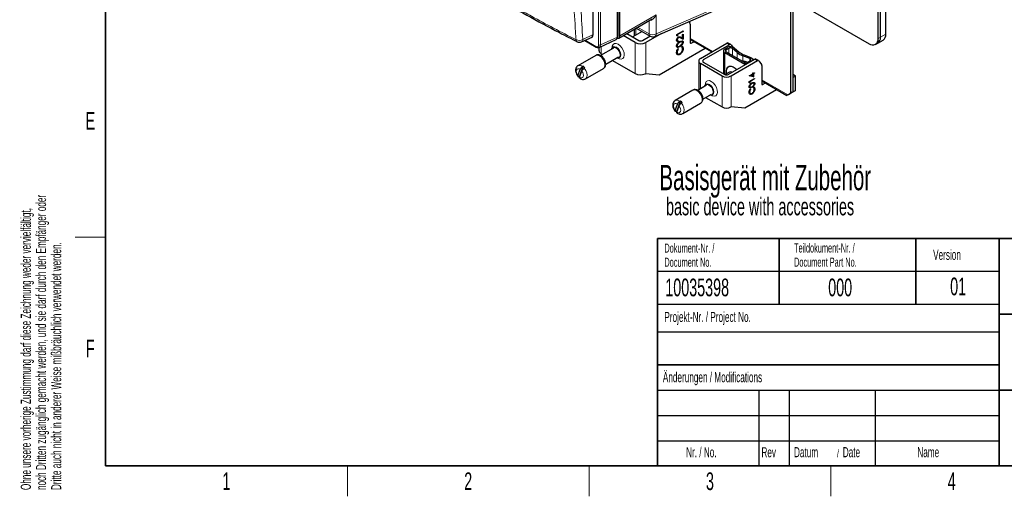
# Paper-space layout 'Blatt4' of a CAD drawing. Header units: millimetres. Extents: x 5 to 418, y 2 to 292.
# Tile 1 of 51: x 9 to 203, y 6 to 100. Entities that reach past the tile are written whole.
import ezdxf

# ---------------------------------------------------------------- set-up
doc = ezdxf.new("R2010")
doc.units = ezdxf.units.MM
doc.layers.add('SLD-0', color=7, linetype='Continuous')
doc.styles.add('SLDTEXTSTYLE0', font='TXT', dxfattribs={"width": 0.605})

# ---------------------------------------------------------------- blocks, each defined once
blk = doc.blocks.new('SW_NOTE_0_54')
at = {"layer": 'SLD-0', "color": 0, "attachment_point": 1, "style": 'SLDTEXTSTYLE0'}
for s, insert, char_height in [('Basisgerät mit Zubehör', (0, 6.45), 5), ('basic device with accessories', (1.31, -0.02), 3.5)]:
    blk.add_mtext(s, dxfattribs=dict(at, insert=insert, char_height=char_height))
blk = doc.blocks.new('SW_NOTE_0_56')
at = {"layer": 'SLD-0', "color": 0, "char_height": 2, "attachment_point": 1, "rotation": 90, "style": 'SLDTEXTSTYLE0'}
for s, insert in [('noch Dritten zugänglich gemacht werden, und sie darf durch den Empfänger oder', (0.42, 0)), ('Ohne unsere vorherige Zustimmung darf diese Zeichnung weder vervielfältigt,', (-2.58, 0)), ('Dritte auch nicht in anderer Weise mißbräuchlich verwendet werden.', (3.42, 0))]:
    blk.add_mtext(s, dxfattribs=dict(at, insert=insert))
blk = doc.blocks.new('SW_NOTE_0_57')
at = {"layer": 'SLD-0', "color": 0, "attachment_point": 1, "style": 'SLDTEXTSTYLE0'}
for s, insert, char_height in [('Datum', (0, 2.58), 2), ('/', (8.48, 2.08), 1.5), ('Date', (9.64, 2.58), 2)]:
    blk.add_mtext(s, dxfattribs=dict(at, insert=insert, char_height=char_height))
blk = doc.blocks.new('SW_NOTE_0_59')
at = {"layer": 'SLD-0', "color": 0, "char_height": 1.8, "attachment_point": 1, "style": 'SLDTEXTSTYLE0'}
for s, insert in [('Teildokument-Nr. /', (0, 2.32)), ('Document Part No.', (0, -0.48))]:
    blk.add_mtext(s, dxfattribs=dict(at, insert=insert))
blk = doc.blocks.new('SW_NOTE_0_60')
at = {"layer": 'SLD-0', "color": 0, "char_height": 1.8, "attachment_point": 1, "style": 'SLDTEXTSTYLE0'}
for s, insert in [('Dokument-Nr. /', (0, 2.32)), ('Document No.', (0, -0.48))]:
    blk.add_mtext(s, dxfattribs=dict(at, insert=insert))

psp = doc.layouts.new('Blatt4')

# ---------------------------------------------------------------- linework, layer by layer
at = {"color": 7, "linetype": 'Continuous', "lineweight": 25}
for p, q in [((180.07, 97.37), (180.07, 223.94)), ((178.57, 96.5), (178.57, 223.07)), ((179.01, 96.76), (179.01, 223.32)), ((127.25, 97.01), (127.25, 185.24)), ((127.57, 97.07), (127.57, 184.85)), ((127.06, 96.8), (127.06, 184.57)), ((122.3, 97.29), (122.3, 152.67)), ((134.44, 96.94), (155.53, 106.14)), ((162.64, 103.66), (176.8, 95.48)), ((161.35, 85.75), (161.35, 102.11)), ((161.77, 85.99), (161.77, 102.35)), ((127.36, 96.61), (133.91, 100.39)), ((141.16, 99.87), (141.4, 99.54)), ((141.45, 99.36), (141.45, 95.69)), ((128.93, 97.52), (131.3, 96.16)), ((131.96, 97.9), (130.12, 96.84)), ((130.41, 98.37), (130.41, 97)), ((130.77, 98.58), (133.54, 96.99)), ((135.81, 97.53), (132.71, 95.75)), ((138.79, 97.35), (140.03, 98.06)), ((138.79, 97.08), (138.79, 97.35)), ((140.01, 97.94), (138.9, 97.3)), ((138.9, 97.3), (138.9, 97.08)), ((138.9, 97.3), (138.92, 97.29)), ((140.03, 97.93), (138.92, 97.29)), ((138.92, 97.29), (138.92, 97.07)), ((139.9, 97.29), (140.03, 97.36)), ((139.9, 96.63), (139.9, 97.29)), ((140.01, 98.05), (140.01, 97.94)), ((140.01, 97.94), (140.03, 97.93)), ((140.01, 97.35), (140.01, 96.4)), ((140.03, 98.06), (140.03, 97.93)), ((140.03, 97.36), (140.03, 96.39)), ((119.98, 95.86), (122.07, 96.82)), ((120.61, 96.15), (122.88, 94.83)), ((123.47, 94.77), (126.83, 96.33)), ((127.06, 97.11), (127.25, 97.22)), ((127.06, 96.91), (127.07, 96.91)), ((130.59, 95.75), (128.23, 97.11)), ((132.01, 96.16), (133.49, 97.01)), ((138.9, 97.08), (138.79, 97.09)), ((138.92, 97.07), (138.79, 97.08)), ((138.87, 96.26), (138.89, 96.25)), ((138.9, 97.08), (138.92, 97.07)), ((139.12, 96.71), (139.14, 96.7)), ((139.16, 96.09), (139.16, 95.96)), ((139.16, 95.96), (139.17, 95.95)), ((139.17, 96.08), (139.17, 95.95)), ((139.39, 95.79), (139.41, 95.78)), ((140.01, 96.4), (139.5, 96.66)), ((140.03, 96.39), (139.52, 96.65)), ((139.57, 96.79), (139.9, 96.63)), ((139.71, 95.92), (139.72, 95.91)), ((140.01, 96.4), (140.03, 96.39)), ((140.04, 95.8), (140.06, 95.79)), ((141.45, 96.31), (145.7, 93.86)), ((141.46, 96.3), (141.45, 96.3)), ((141.62, 95.58), (142.16, 95.9)), ((143.5, 92.58), (148.71, 95.6)), ((149.24, 95.29), (144.03, 92.28)), ((149.49, 95.31), (148.96, 95.62)), ((178.05, 95.36), (178.49, 95.62)), ((178.49, 95.62), (179.55, 96.23)), ((123.43, 94.77), (123.43, 94.11)), ((126.27, 94.61), (123.74, 93.15)), ((123.87, 93.5), (124.11, 93.37)), ((126.28, 94.85), (126.17, 94.79)), ((144.38, 94.52), (135.29, 89.28)), ((138.87, 95.13), (138.89, 95.12)), ((138.87, 93.85), (138.89, 93.84)), ((139.02, 94.55), (139.09, 94.48)), ((139.02, 94.54), (139.08, 94.49)), ((139.08, 94.49), (139.09, 94.48)), ((139.39, 93.39), (139.11, 93.29)), ((139.39, 93.39), (139.41, 93.38)), ((139.73, 94.84), (139.8, 95)), ((139.83, 93.82), (139.85, 93.81)), ((140.04, 94.54), (140.06, 94.53)), ((144.46, 94.57), (144.38, 94.52)), ((148.01, 94.07), (148.01, 89.57)), ((148.27, 94.44), (148.76, 94.73)), ((152.26, 91.4), (148.27, 93.71)), ((149.05, 94.56), (148.55, 94.28)), ((148.55, 93.87), (152.55, 91.56)), ((149.55, 95.26), (149.87, 94.8)), ((150.75, 93.74), (149.81, 94.52)), ((150.14, 94.66), (151.08, 93.87)), ((122.8, 93.19), (119.27, 91.15)), ((124.76, 91.43), (127.27, 92.88)), ((126.11, 92.21), (130.59, 89.62)), ((127.37, 92.71), (127.48, 92.77)), ((143.13, 92.07), (143.13, 86.38)), ((147.74, 89.11), (143.5, 91.56)), ((144.03, 91.87), (148.27, 89.42)), ((148.98, 89.42), (154.19, 92.43)), ((154.72, 92.13), (149.51, 89.11)), ((151.84, 91.97), (152.13, 92.14)), ((152.27, 91.73), (151.84, 91.97)), ((151.84, 91.97), (151.84, 91.97)), ((153.22, 92.56), (151.86, 93.1)), ((152.09, 93.29), (153.45, 92.75)), ((152.13, 92.14), (152.55, 91.89)), ((152.55, 91.56), (152.26, 91.4)), ((152.26, 91.4), (152.26, 91.32)), ((152.55, 91.56), (152.55, 91.48)), ((152.9, 91.89), (153.29, 92.11)), ((153.84, 92.23), (153.84, 92.32)), ((154.97, 92.15), (154.44, 92.46)), ((155.03, 92.1), (155.54, 91.37)), ((119.28, 89.19), (119.72, 90.43)), ((119.61, 88.86), (120.05, 90.1)), ((119.66, 89.14), (120.33, 91.04)), ((120.33, 91.04), (120.19, 90.96)), ((120.52, 90.63), (120.67, 90.72)), ((120.77, 88.55), (124.3, 90.59)), ((135.29, 89.28), (132.71, 89.51)), ((149.18, 89.88), (148.34, 89.39)), ((153.09, 89.15), (153.82, 89.57)), ((153.8, 89.47), (153.34, 89.2)), ((153.82, 89.46), (153.36, 89.19)), ((153.8, 89.47), (153.82, 89.46)), ((153.82, 89.71), (153.93, 89.77)), ((153.82, 89.57), (153.82, 89.71)), ((153.82, 89.1), (153.82, 89.46)), ((153.91, 89.76), (153.91, 89.64)), ((154.16, 89.67), (153.91, 89.53)), ((153.91, 89.64), (153.93, 89.63)), ((153.91, 89.53), (153.91, 88.95)), ((153.91, 89.53), (153.93, 89.52)), ((153.93, 89.63), (154.17, 89.77)), ((153.93, 89.77), (153.93, 89.63)), ((154.17, 89.66), (153.93, 89.52)), ((153.93, 89.52), (153.93, 88.94)), ((154.16, 89.76), (154.16, 89.67)), ((154.16, 89.67), (154.17, 89.66)), ((154.17, 89.77), (154.17, 89.66)), ((155.59, 91.2), (155.59, 87.52)), ((119.51, 89.06), (119.66, 89.14)), ((153.09, 89.12), (153.09, 89.15)), ((153.91, 88.95), (153.09, 89.13)), ((153.93, 88.94), (153.09, 89.12)), ((153.11, 88.02), (154.17, 88.63)), ((153.11, 87.79), (153.11, 88.02)), ((153.2, 87.79), (153.11, 87.8)), ((153.22, 87.78), (153.11, 87.79)), ((154.16, 88.53), (153.2, 87.98)), ((153.2, 87.98), (153.2, 87.79)), ((153.2, 87.98), (153.22, 87.97)), ((153.2, 87.79), (153.22, 87.78)), ((154.17, 88.52), (153.22, 87.97)), ((153.22, 87.97), (153.22, 87.78)), ((153.34, 89.2), (153.36, 89.19)), ((153.36, 89.19), (153.82, 89.1)), ((153.63, 87.63), (153.64, 87.62)), ((153.89, 87.73), (153.91, 87.72)), ((153.91, 88.95), (153.93, 88.94)), ((154.16, 88.62), (154.16, 88.53)), ((154.16, 88.53), (154.17, 88.52)), ((154.17, 88.63), (154.17, 88.52)), ((154.18, 87.63), (154.2, 87.62)), ((155.59, 88.15), (160.55, 85.28)), ((155.78, 88.04), (155.59, 87.93)), ((155.76, 87.42), (156.31, 87.73)), ((162.23, 89.11), (161.77, 89.38)), ((161.81, 88.87), (161.77, 88.89)), ((161.81, 88.87), (162.23, 89.11)), ((161.81, 86.01), (161.81, 88.87)), ((162.23, 86.26), (162.23, 89.11)), ((142, 86.31), (138.47, 84.27)), ((144.66, 87.27), (142.94, 86.27)), ((144.66, 87.5), (144.56, 87.44)), ((158.52, 86.36), (152.26, 82.74)), ((153.18, 87.06), (153.19, 87.05)), ((153.18, 85.96), (153.19, 85.95)), ((153.3, 86.55), (153.35, 86.51)), ((153.31, 86.56), (153.37, 86.5)), ((153.35, 86.51), (153.37, 86.5)), ((153.62, 85.57), (153.64, 85.55)), ((153.91, 86.81), (153.98, 86.95)), ((154, 85.94), (154.01, 85.93)), ((154.18, 86.55), (154.2, 86.54)), ((158.6, 86.41), (158.52, 86.36)), ((161.35, 85.75), (160.73, 85.39)), ((160.73, 85.39), (161.16, 85.63)), ((161.77, 85.99), (161.16, 85.63)), ((161.62, 85.9), (161.19, 85.65)), ((161.35, 85.75), (161.77, 85.99)), ((161.62, 85.9), (162.23, 86.26)), ((161.77, 85.99), (161.81, 86.01)), ((162.23, 86.26), (161.81, 86.01)), ((138.85, 82.27), (139.53, 84.16)), ((139.53, 84.16), (139.39, 84.08)), ((139.72, 83.76), (139.86, 83.84)), ((139.97, 81.67), (143.5, 83.71)), ((143.96, 84.55), (145.66, 85.53)), ((144.5, 84.86), (147.74, 82.99)), ((145.76, 85.36), (145.86, 85.42)), ((160.67, 85.36), (160.84, 85.45)), ((138.48, 82.31), (138.92, 83.55)), ((138.71, 82.18), (138.85, 82.27)), ((138.81, 81.98), (139.25, 83.22)), ((152.26, 82.74), (149.51, 82.99))]:
    psp.add_line(p, q, dxfattribs=at)
at = {"color": 7, "linetype": 'Continuous', "lineweight": 18}
for p, q in [((123.36, 95.25), (123.36, 182.83)), ((123.71, 182.82), (123.71, 95.25)), ((134.75, 97.45), (155.84, 106.65)), ((127.57, 97.07), (134.75, 101.21)), ((134.75, 101.21), (134.75, 97.45)), ((133.33, 97.45), (133.33, 100.06)), ((120.23, 96.34), (122.3, 97.29)), ((127.25, 97.39), (127.06, 97.27)), ((130.73, 98.56), (130.73, 97.19)), ((131.07, 98.75), (133.33, 97.45)), ((179.01, 96.76), (180.07, 97.37)), ((120.69, 96.18), (122.83, 94.95)), ((123.71, 95.25), (127.06, 96.8)), ((127.07, 96.91), (127.25, 97.02)), ((130.59, 95.75), (130.59, 89.62)), ((132.71, 95.75), (132.71, 89.51)), ((139.5, 96.66), (139.52, 96.65)), ((141.45, 96.52), (145.88, 93.96)), ((141.45, 95.69), (141.62, 95.58)), ((148.71, 95.6), (149.24, 95.29)), ((178.57, 96.5), (179.01, 96.76)), ((123.87, 94.96), (123.87, 93.5)), ((139.4, 94.95), (139.41, 94.94)), ((148.27, 93.71), (148.27, 89.42)), ((148.55, 94.28), (148.55, 93.87)), ((149.05, 94.56), (149.05, 93.58)), ((149.81, 94.52), (149.81, 93.14)), ((150.75, 93.74), (150.75, 92.6)), ((143.5, 91.56), (143.5, 86.59)), ((144.03, 92.28), (144.03, 91.87)), ((151.86, 93.1), (151.86, 91.99)), ((152.27, 91.73), (152.27, 91.73)), ((153.22, 92.56), (153.22, 92.08)), ((154.72, 92.13), (154.19, 92.43)), ((147.74, 89.11), (147.74, 82.99)), ((149.51, 89.11), (149.51, 82.99)), ((155.59, 88.36), (160.73, 85.39)), ((155.59, 87.52), (155.76, 87.42)), ((153.63, 86.9), (153.64, 86.89))]:
    psp.add_line(p, q, dxfattribs=at)
at = {"color": 7, "linetype": 'Continuous', "lineweight": 18, "flags": 128}
for points in [[(127.23, 95.4), (126.84, 95.55), (126.49, 95.53), (126.23, 95.35), (126.07, 95.03), (126.03, 94.65)], [(127.18, 92.65), (127.43, 92.53), (127.8, 92.46), (128.12, 92.56), (128.33, 92.82), (128.43, 93.21), (128.4, 93.68), (128.24, 94.19), (127.97, 94.68), (127.62, 95.1), (127.23, 95.4), (127.23, 95.4)], [(126.29, 94.85), (126.55, 94.9), (126.88, 94.79)], [(126.88, 94.79), (127.2, 94.53), (127.48, 94.15), (127.66, 93.73), (127.73, 93.32), (127.66, 92.98), (127.48, 92.77), (127.47, 92.77)], [(122.8, 93.19), (122.85, 93.21), (123.17, 93.25), (123.53, 93.13), (123.9, 92.85), (124.22, 92.46), (124.46, 92), (124.59, 91.53), (124.6, 91.1), (124.48, 90.76), (124.3, 90.59)], [(119.28, 89.19), (119.11, 89.47), (119, 89.77), (118.96, 90.05), (119, 90.29), (119.11, 90.47), (119.28, 90.55), (119.49, 90.54), (119.72, 90.43)], [(120.05, 90.1), (120.22, 89.82), (120.34, 89.52), (120.37, 89.24), (120.34, 88.99), (120.23, 88.82), (120.06, 88.74), (119.84, 88.75), (119.61, 88.86)], [(120.52, 90.63), (120.81, 90.2), (121.01, 89.73), (121.08, 89.26), (121.02, 88.87), (120.84, 88.6), (120.76, 88.55)], [(145.62, 88.05), (145.23, 88.2), (144.88, 88.19), (144.61, 88.01), (144.45, 87.68), (144.42, 87.3)], [(144.67, 87.5), (144.94, 87.55), (145.26, 87.44)], [(145.57, 85.31), (145.81, 85.18), (146.19, 85.11), (146.5, 85.21), (146.72, 85.47), (146.82, 85.86), (146.78, 86.33), (146.62, 86.84), (146.36, 87.33), (146.01, 87.75), (145.62, 88.05), (145.62, 88.05)], [(142, 86.31), (142.05, 86.34), (142.37, 86.37), (142.73, 86.25), (143.09, 85.97), (143.42, 85.58), (143.66, 85.12), (143.79, 84.65), (143.8, 84.22), (143.68, 83.88), (143.5, 83.71)], [(145.26, 87.44), (145.59, 87.18), (145.86, 86.81), (146.05, 86.38), (146.11, 85.97), (146.05, 85.63), (145.86, 85.42), (145.86, 85.42)], [(138.48, 82.31), (138.31, 82.59), (138.2, 82.89), (138.16, 83.17), (138.19, 83.42), (138.3, 83.59), (138.47, 83.67), (138.69, 83.66), (138.92, 83.55)], [(139.72, 83.76), (140.01, 83.32), (140.21, 82.85), (140.28, 82.39), (140.22, 82), (140.04, 81.72), (139.96, 81.67)], [(139.25, 83.22), (139.42, 82.94), (139.53, 82.65), (139.57, 82.36), (139.53, 82.12), (139.42, 81.94), (139.25, 81.86), (139.04, 81.87), (138.81, 81.98)]]:
    psp.add_lwpolyline(points, dxfattribs=at)
at = {"color": 7, "linetype": 'Continuous', "lineweight": 25, "flags": 128}
for points in [[(127.04, 96.59), (127.13, 96.57), (127.25, 96.57), (127.36, 96.61), (127.45, 96.69), (127.51, 96.79), (127.55, 96.92), (127.57, 97.07)], [(125.94, 94.42), (125.99, 94.57), (126.17, 94.79), (126.45, 94.84), (126.77, 94.73)], [(126.77, 94.73), (127.1, 94.47), (127.37, 94.09), (127.56, 93.67), (127.62, 93.26), (127.56, 92.92), (127.37, 92.71), (127.1, 92.65), (126.94, 92.69)], [(153.29, 92.11), (153.36, 92.16), (153.41, 92.22), (153.43, 92.28), (153.43, 92.35), (153.41, 92.41), (153.37, 92.46), (153.3, 92.52), (153.22, 92.56)], [(153.45, 92.75), (153.6, 92.67), (153.71, 92.58), (153.79, 92.48), (153.83, 92.37), (153.83, 92.25), (153.82, 92.22)], [(148.65, 89.57), (148.6, 90.04), (148.67, 90.5), (148.85, 90.83), (149.14, 91.03), (149.51, 91.06), (149.93, 90.93), (150.36, 90.65), (150.63, 90.38)], [(119.66, 89.14), (119.7, 89.1), (119.7, 89.1)], [(144.33, 87.07), (144.37, 87.23), (144.56, 87.44), (144.83, 87.49), (145.16, 87.38)], [(145.16, 87.38), (145.48, 87.12), (145.76, 86.75), (145.94, 86.32), (146.01, 85.91), (145.94, 85.57), (145.76, 85.36), (145.48, 85.31), (145.33, 85.34)], [(138.85, 82.27), (138.89, 82.22), (138.89, 82.22)]]:
    psp.add_lwpolyline(points, dxfattribs=at)
at = {"color": 7, "linetype": 'Continuous', "lineweight": 25}
for centre, radius, start, end in [((141.14, 99.37), 0.307, 357.6478, 32.3506), ((178.85, 97.23), 1.23, 304.8528, 6.4593), ((119.56, 96.77), 1, 242.6929, 294.8105), ((131.65, 97.8), 2.31, 242.6097, 297.3903), ((131.65, 96.84), 0.769, 242.6093, 297.3905), ((134.04, 97.85), 1, 240.0027, 293.5795), ((141.55, 95.67), 0.109, 170.786, 309.2033), ((148.86, 95.39), 0.253, 65.8433, 125.4665), ((149.38, 95.12), 0.22, 40.5331, 129.2477), ((177.49, 96.33), 1.09, 230.7967, 9.2141), ((177.79, 96.62), 1.23, 304.8528, 6.4593), ((124.17, 94.17), 0.734, 184.7525, 246.5678), ((148.41, 94.07), 0.393, 110.7837, 249.2162), ((148.63, 94.07), 0.218, 110.7835, 249.217), ((149.39, 93.55), 1.33, 55.8952, 118.1296), ((149.4, 93.91), 0.741, 55.8954, 118.1295), ((153.35, 96.95), 4.13, 231.0312, 248.9742), ((153.44, 96.79), 3.76, 231.0312, 248.9742), ((143.69, 92.07), 0.546, 110.7836, 249.2165), ((144.1, 92.07), 0.218, 110.7834, 249.2162), ((152.72, 92.58), 0.963, 242.2348, 274.2076), ((152.73, 92.23), 0.384, 242.6094, 297.3907), ((154.34, 92.23), 0.253, 65.8433, 125.4665), ((154.86, 91.96), 0.22, 40.5331, 129.2477), ((119.05, 89.38), 2.1, 39.4604, 52.2231), ((131.66, 91.71), 2.35, 242.9057, 291.547), ((149.39, 89.38), 0.537, 56.4816, 112.2513), ((155.28, 91.21), 0.307, 357.6478, 32.3506), ((148.62, 90.82), 1.92, 242.6097, 297.3903), ((148.62, 90.1), 0.769, 242.6099, 297.3902), ((155.7, 87.5), 0.109, 170.786, 309.2033), ((138.24, 82.5), 2.1, 39.4604, 52.2231), ((148.62, 84.7), 1.92, 242.6097, 297.3903)]:
    psp.add_arc(centre, radius, start, end, dxfattribs=at)
at = {"color": 7, "linetype": 'Continuous', "lineweight": 18}
for centre, radius, start, end in [((134.04, 98.81), 1.54, 242.6093, 297.3904), ((133.81, 97.39), 0.486, 173.2411, 235.4466), ((134.16, 97.45), 0.583, 298.2434, 359.4809), ((119.51, 97.63), 1.48, 245.6559, 299.1837), ((119.34, 96.25), 0.444, 176.4032, 238.8298), ((119.73, 96.29), 0.502, 299.9625, 4.9765), ((122.95, 94.93), 0.121, 172.9429, 235.7622), ((123.54, 95.6), 0.387, 242.7381, 295.5294), ((119.59, 90.38), 0.836, 44.2635, 112.5942), ((138.79, 83.5), 0.836, 44.2635, 112.5942)]:
    psp.add_arc(centre, radius, start, end, dxfattribs=at)
for centre, major_axis, ratio, start_param, end_param in [((134.04, 101.62), (0.68, 1.45), 0.51034, 3.284309, 4.668094), ((122.83, 95.56), (-0.376, 0.651), 0.575802, 2.357645, 3.925702), ((123.01, 95.66), (-0.481, 0.878), 0.576393, 3.102378, 3.938708)]:
    psp.add_ellipse(centre, major_axis=major_axis, ratio=ratio, start_param=start_param, end_param=end_param, dxfattribs=at)
at = {"color": 7, "linetype": 'Continuous', "lineweight": 25}
for centre, major_axis, ratio, start_param, end_param in [((121.59, 97.7), (-0.501, 0.868), 0.575802, 3.089372, 3.925702), ((126.36, 97.21), (-0.501, 0.868), 0.575802, 3.089372, 3.925702), ((127.07, 97.11), (-0.125, 0.217), 0.577206, 2.356428, 3.92692), ((131.65, 90.12), (1.5, -0.53), 0.218312, 5.407056, 5.574505), ((161.17, 85.64), (0.625, 0.361), 0.00007, 2.356154, 5.497747)]:
    psp.add_ellipse(centre, major_axis=major_axis, ratio=ratio, start_param=start_param, end_param=end_param, dxfattribs=at)
at = {"color": 7, "linetype": 'Continuous', "lineweight": 18}
for points, knots in [([(118.9, 96.28), (118.87, 96.81), (118.7, 99.44), (118.04, 110.5), (117.27, 126.4), (116.87, 140.32), (116.71, 145.66)], [0, 0, 0, 0, 0.032288, 0.161438, 0.678067, 1, 1, 1, 1]), ([(118.05, 145.69), (118.16, 141.54), (118.39, 133.24), (118.89, 120.88), (119.49, 108.56), (119.98, 100.41), (120.23, 96.34)], [0, 0, 0, 0, 0.249937, 0.4999, 0.749937, 1, 1, 1, 1]), ([(78.01, 119.89), (78.45, 119.6), (79.78, 118.74), (82.02, 117.32), (84.72, 115.63), (87.91, 113.67), (91.13, 111.72), (94.38, 109.79), (96.72, 108.42), (100.03, 106.52), (102.89, 104.9), (105.78, 103.29), (107.7, 102.23), (110.59, 100.66), (114.47, 98.58), (117.42, 97.05), (118.9, 96.28)], [0, 0, 0, 0, 0.034565, 0.103695, 0.172831, 0.241962, 0.345657, 0.41481, 0.484001, 0.518604, 0.657011, 0.691637, 0.726262, 0.794685, 0.897334, 1, 1, 1, 1])]:
    psp.add_open_spline(points, degree=3, knots=knots, dxfattribs=at)
at = {"color": 7, "linetype": 'Continuous', "lineweight": 25}
for points, knots in [([(78.22, 119.49), (78.31, 119.43), (80.34, 118.09), (84.41, 115.54), (90.43, 111.84), (96.57, 108.21), (102.81, 104.64), (109.15, 101.14), (114.59, 98.22), (117.95, 96.49), (119.12, 95.89)], [0, 0, 0, 0, 0.0073156, 0.1597915, 0.3120799, 0.4641284, 0.6158325, 0.7672972, 0.9190111, 1, 1, 1, 1]), ([(138.76, 96.18), (138.77, 96.25), (138.78, 96.38), (138.88, 96.58), (139, 96.74), (139.09, 96.8), (139.13, 96.83)], [0, 0, 0, 0, 0.2798892, 0.5592206, 0.7795827, 1, 1, 1, 1]), ([(139.17, 95.95), (139.11, 95.93), (138.99, 95.87), (138.86, 95.92), (138.77, 96.02), (138.77, 96.13), (138.76, 96.18)], [0, 0, 0, 0, 0.280029, 0.559514, 0.779667, 1, 1, 1, 1]), ([(138.76, 95.04), (138.76, 95.08), (138.77, 95.17), (138.84, 95.36), (139.04, 95.67), (139.26, 95.81), (139.41, 95.91)], [0, 0, 0, 0, 0.1256, 0.251198, 0.500582, 1, 1, 1, 1]), ([(139.12, 96.71), (139.08, 96.69), (139.01, 96.63), (138.93, 96.49), (138.88, 96.37), (138.87, 96.29), (138.87, 96.26)], [0, 0, 0, 0, 0.279124, 0.558979, 0.779349, 1, 1, 1, 1]), ([(138.87, 96.26), (138.87, 96.21), (138.87, 96.14), (138.91, 96.12), (138.92, 96.11)], [0, 0, 0, 0, 0.782412, 1, 1, 1, 1]), ([(139.39, 95.79), (139.28, 95.72), (139.11, 95.61), (138.94, 95.38), (138.88, 95.23), (138.87, 95.16), (138.87, 95.13)], [0, 0, 0, 0, 0.500072, 0.74902, 0.874599, 1, 1, 1, 1]), ([(139.14, 96.7), (139.1, 96.67), (139.02, 96.62), (138.94, 96.48), (138.9, 96.36), (138.89, 96.28), (138.89, 96.25)], [0, 0, 0, 0, 0.279124, 0.558979, 0.779349, 1, 1, 1, 1]), ([(138.89, 96.25), (138.89, 96.2), (138.9, 96.11), (138.98, 96.04), (139.08, 96.04), (139.14, 96.07), (139.17, 96.08)], [0, 0, 0, 0, 0.2797, 0.558848, 0.779176, 1, 1, 1, 1]), ([(139.41, 95.78), (139.3, 95.71), (139.13, 95.6), (138.96, 95.37), (138.9, 95.22), (138.89, 95.15), (138.89, 95.12)], [0, 0, 0, 0, 0.500072, 0.74902, 0.874599, 1, 1, 1, 1]), ([(139.16, 95.96), (139.09, 95.93), (139, 95.89), (138.93, 95.92), (138.91, 95.93)], [0, 0, 0, 0, 0.669764, 1, 1, 1, 1]), ([(139.5, 96.66), (139.44, 96.7), (139.35, 96.74), (139.22, 96.76), (139.16, 96.73), (139.12, 96.71)], [0, 0, 0, 0, 0.560716, 0.780533, 1, 1, 1, 1]), ([(139.13, 96.83), (139.18, 96.85), (139.28, 96.89), (139.43, 96.86), (139.52, 96.82), (139.57, 96.79)], [0, 0, 0, 0, 0.2792856, 0.559153, 1, 1, 1, 1]), ([(139.52, 96.65), (139.46, 96.69), (139.37, 96.73), (139.24, 96.75), (139.17, 96.72), (139.14, 96.7)], [0, 0, 0, 0, 0.560716, 0.780533, 1, 1, 1, 1]), ([(139.71, 95.92), (139.65, 95.9), (139.55, 95.87), (139.44, 95.82), (139.39, 95.79)], [0, 0, 0, 0, 0.559596, 1, 1, 1, 1]), ([(140.04, 95.8), (140.04, 95.76), (140.04, 95.67), (139.97, 95.48), (139.76, 95.17), (139.54, 95.04), (139.4, 94.95)], [0, 0, 0, 0, 0.125551, 0.25109, 0.500249, 1, 1, 1, 1]), ([(139.41, 95.91), (139.56, 95.99), (139.78, 96.1), (139.99, 96.03), (140.05, 95.91), (140.06, 95.83), (140.06, 95.79)], [0, 0, 0, 0, 0.499408, 0.748743, 0.874373, 1, 1, 1, 1]), ([(139.72, 95.91), (139.67, 95.89), (139.56, 95.86), (139.46, 95.81), (139.41, 95.78)], [0, 0, 0, 0, 0.559596, 1, 1, 1, 1]), ([(140.06, 95.79), (140.06, 95.75), (140.05, 95.66), (139.99, 95.47), (139.78, 95.16), (139.56, 95.03), (139.41, 94.94)], [0, 0, 0, 0, 0.125551, 0.25109, 0.500249, 1, 1, 1, 1]), ([(139.41, 95.07), (139.53, 95.13), (139.7, 95.23), (139.87, 95.47), (139.93, 95.62), (139.93, 95.69), (139.94, 95.72)], [0, 0, 0, 0, 0.50029, 0.749085, 0.874607, 1, 1, 1, 1]), ([(139.85, 95.88), (139.85, 95.89), (139.82, 95.93), (139.76, 95.92), (139.71, 95.92)], [0, 0, 0, 0, 0.127349, 1, 1, 1, 1]), ([(139.94, 95.72), (139.93, 95.76), (139.92, 95.83), (139.85, 95.91), (139.77, 95.91), (139.72, 95.91)], [0, 0, 0, 0, 0.280258, 0.560783, 1, 1, 1, 1]), ([(139.88, 96.05), (139.92, 96.04), (139.99, 96.02), (140.04, 95.92), (140.04, 95.84), (140.04, 95.8)], [0, 0, 0, 0, 0.3874, 0.693703, 1, 1, 1, 1]), ([(122.88, 94.83), (122.94, 94.8), (123.08, 94.73), (123.28, 94.71), (123.4, 94.76), (123.44, 94.78)], [0, 0, 0, 0, 0.318136, 0.763093, 1, 1, 1, 1]), ([(139.41, 94.94), (139.26, 94.86), (139.08, 94.76), (138.89, 94.78), (138.82, 94.83), (138.77, 94.92), (138.76, 95), (138.76, 95.04)], [0, 0, 0, 0, 0.498702, 0.624175, 0.749466, 0.874746, 1, 1, 1, 1]), ([(138.76, 93.77), (138.77, 93.92), (138.8, 94.18), (138.95, 94.43), (139.02, 94.55)], [0, 0, 0, 0, 0.559516, 1, 1, 1, 1]), ([(139.41, 93.38), (139.31, 93.33), (139.11, 93.25), (138.9, 93.34), (138.78, 93.52), (138.77, 93.69), (138.76, 93.77)], [0, 0, 0, 0, 0.279512, 0.55908, 0.779374, 1, 1, 1, 1]), ([(139.4, 94.95), (139.25, 94.87), (139.06, 94.77), (138.88, 94.79), (138.83, 94.83), (138.81, 94.85)], [0, 0, 0, 0, 0.673747, 0.843261, 1, 1, 1, 1]), ([(138.87, 95.13), (138.87, 95.1), (138.88, 95.04), (138.9, 95.01), (138.91, 94.99)], [0, 0, 0, 0, 0.582819, 1, 1, 1, 1]), ([(139.08, 94.49), (139.01, 94.37), (138.89, 94.15), (138.88, 93.94), (138.87, 93.85)], [0, 0, 0, 0, 0.5584255, 1, 1, 1, 1]), ([(138.87, 93.85), (138.88, 93.76), (138.89, 93.61), (138.97, 93.55), (139, 93.52)], [0, 0, 0, 0, 0.617333, 1, 1, 1, 1]), ([(138.89, 95.12), (138.89, 95.09), (138.9, 95.02), (138.94, 94.96), (139, 94.93), (139.15, 94.92), (139.3, 95), (139.41, 95.07)], [0, 0, 0, 0, 0.12514, 0.250419, 0.375519, 0.500846, 1, 1, 1, 1]), ([(139.09, 94.48), (139.03, 94.36), (138.91, 94.14), (138.89, 93.93), (138.89, 93.84)], [0, 0, 0, 0, 0.5584255, 1, 1, 1, 1]), ([(138.89, 93.84), (138.9, 93.75), (138.92, 93.58), (139.05, 93.44), (139.23, 93.42), (139.35, 93.48), (139.41, 93.51)], [0, 0, 0, 0, 0.279855, 0.559519, 0.779684, 1, 1, 1, 1]), ([(139.83, 93.82), (139.75, 93.72), (139.62, 93.54), (139.46, 93.43), (139.39, 93.39)], [0, 0, 0, 0, 0.5590296, 1, 1, 1, 1]), ([(139.41, 93.51), (139.49, 93.57), (139.65, 93.68), (139.83, 93.96), (139.92, 94.23), (139.93, 94.38), (139.94, 94.45)], [0, 0, 0, 0, 0.279434, 0.558921, 0.779283, 1, 1, 1, 1]), ([(139.85, 93.81), (139.77, 93.71), (139.64, 93.53), (139.48, 93.42), (139.41, 93.38)], [0, 0, 0, 0, 0.5590296, 1, 1, 1, 1]), ([(139.94, 94.45), (139.92, 94.56), (139.9, 94.74), (139.78, 94.81), (139.73, 94.84)], [0, 0, 0, 0, 0.558772, 1, 1, 1, 1]), ([(139.8, 95), (139.85, 94.98), (139.93, 94.94), (140.04, 94.79), (140.05, 94.63), (140.06, 94.53)], [0, 0, 0, 0, 0.280409, 0.560795, 1, 1, 1, 1]), ([(140.04, 94.54), (140.04, 94.4), (140.02, 94.17), (139.89, 93.93), (139.83, 93.82)], [0, 0, 0, 0, 0.559804, 1, 1, 1, 1]), ([(140.06, 94.53), (140.05, 94.39), (140.04, 94.16), (139.9, 93.92), (139.85, 93.81)], [0, 0, 0, 0, 0.559804, 1, 1, 1, 1]), ([(139.9, 94.95), (139.9, 94.94), (139.95, 94.92), (140.02, 94.8), (140.04, 94.63), (140.04, 94.54)], [0, 0, 0, 0, 0.035489, 0.411307, 1, 1, 1, 1]), ([(124.3, 90.6), (124.38, 90.66), (124.56, 90.78), (124.72, 91.08), (124.78, 91.45), (124.73, 91.87), (124.57, 92.31), (124.3, 92.73), (123.96, 93.06), (123.59, 93.26), (123.23, 93.32), (122.95, 93.28), (122.84, 93.2), (122.82, 93.18)], [0, 0, 0, 0, 0.077481, 0.166661, 0.258468, 0.360156, 0.468801, 0.578423, 0.690611, 0.795178, 0.889851, 0.979693, 1, 1, 1, 1]), ([(119.29, 91.14), (119.26, 91.13), (119.12, 91.08), (118.95, 90.85), (118.82, 90.52), (118.8, 90.13), (118.89, 89.7), (119.07, 89.3), (119.24, 89.08), (119.31, 88.99)], [0, 0, 0, 0, 0.039562, 0.195621, 0.345438, 0.50606, 0.683596, 0.867517, 1, 1, 1, 1]), ([(120.19, 90.96), (120.18, 90.95), (120.13, 90.93), (120.04, 90.86), (119.92, 90.74), (119.81, 90.61), (119.75, 90.5), (119.73, 90.45), (119.72, 90.43)], [0, 0, 0, 0, 0.0457699, 0.2551029, 0.4646914, 0.6759021, 0.8902746, 1, 1, 1, 1]), ([(120.05, 90.1), (120.07, 90.13), (120.09, 90.2), (120.17, 90.32), (120.29, 90.45), (120.41, 90.56), (120.49, 90.61), (120.52, 90.63)], [0, 0, 0, 0, 0.148946, 0.374518, 0.593064, 0.806758, 1, 1, 1, 1]), ([(119.28, 89.19), (119.27, 89.18), (119.26, 89.13), (119.25, 89.06), (119.29, 89.01), (119.36, 89), (119.44, 89.02), (119.49, 89.05), (119.51, 89.06)], [0, 0, 0, 0, 0.057954, 0.286595, 0.507564, 0.722815, 0.850216, 1, 1, 1, 1]), ([(119.63, 88.7), (119.62, 88.7), (119.6, 88.71), (119.59, 88.76), (119.6, 88.83), (119.61, 88.86)], [0, 0, 0, 0, 0.075521, 0.534464, 1, 1, 1, 1]), ([(119.59, 88.72), (119.66, 88.67), (119.84, 88.54), (120.15, 88.43), (120.5, 88.42), (120.68, 88.52), (120.75, 88.56)], [0, 0, 0, 0, 0.195334, 0.508091, 0.793824, 1, 1, 1, 1]), ([(153.09, 86.98), (153.09, 87.02), (153.09, 87.09), (153.15, 87.26), (153.32, 87.52), (153.52, 87.65), (153.64, 87.73)], [0, 0, 0, 0, 0.125601, 0.251197, 0.500581, 1, 1, 1, 1]), ([(153.63, 87.63), (153.53, 87.56), (153.38, 87.47), (153.23, 87.27), (153.18, 87.15), (153.18, 87.09), (153.18, 87.06)], [0, 0, 0, 0, 0.500071, 0.74902, 0.874597, 1, 1, 1, 1]), ([(153.64, 87.62), (153.54, 87.55), (153.4, 87.46), (153.25, 87.26), (153.2, 87.14), (153.2, 87.08), (153.19, 87.05)], [0, 0, 0, 0, 0.500071, 0.74902, 0.874597, 1, 1, 1, 1]), ([(153.89, 87.73), (153.84, 87.72), (153.76, 87.7), (153.66, 87.65), (153.63, 87.63)], [0, 0, 0, 0, 0.5596042, 1, 1, 1, 1]), ([(154.18, 87.63), (154.18, 87.6), (154.18, 87.52), (154.12, 87.36), (153.94, 87.1), (153.75, 86.98), (153.63, 86.9)], [0, 0, 0, 0, 0.125551, 0.251091, 0.500251, 1, 1, 1, 1]), ([(153.64, 87.73), (153.77, 87.79), (153.96, 87.89), (154.14, 87.83), (154.19, 87.73), (154.2, 87.66), (154.2, 87.62)], [0, 0, 0, 0, 0.499405, 0.748742, 0.874371, 1, 1, 1, 1]), ([(153.91, 87.72), (153.86, 87.71), (153.77, 87.69), (153.68, 87.64), (153.64, 87.62)], [0, 0, 0, 0, 0.5596042, 1, 1, 1, 1]), ([(154.2, 87.62), (154.2, 87.59), (154.19, 87.51), (154.14, 87.35), (153.96, 87.09), (153.77, 86.97), (153.64, 86.89)], [0, 0, 0, 0, 0.125551, 0.251091, 0.500251, 1, 1, 1, 1]), ([(153.64, 87), (153.74, 87.06), (153.89, 87.15), (154.04, 87.35), (154.08, 87.48), (154.09, 87.54), (154.09, 87.57)], [0, 0, 0, 0, 0.500291, 0.749086, 0.874607, 1, 1, 1, 1]), ([(154.02, 87.71), (154.02, 87.71), (153.99, 87.75), (153.94, 87.74), (153.89, 87.73)], [0, 0, 0, 0, 0.127352, 1, 1, 1, 1]), ([(154.09, 87.57), (154.09, 87.6), (154.08, 87.66), (154.02, 87.73), (153.95, 87.72), (153.91, 87.72)], [0, 0, 0, 0, 0.280261, 0.560786, 1, 1, 1, 1]), ([(154.03, 87.85), (154.07, 87.84), (154.13, 87.83), (154.17, 87.74), (154.18, 87.67), (154.18, 87.63)], [0, 0, 0, 0, 0.404699, 0.702351, 1, 1, 1, 1]), ([(143.5, 83.72), (143.58, 83.78), (143.76, 83.9), (143.91, 84.21), (143.98, 84.57), (143.93, 84.99), (143.77, 85.43), (143.5, 85.85), (143.16, 86.18), (142.79, 86.38), (142.42, 86.44), (142.14, 86.41), (142.03, 86.32), (142.01, 86.3)], [0, 0, 0, 0, 0.077481, 0.166662, 0.258468, 0.360156, 0.468802, 0.578424, 0.690611, 0.795178, 0.889852, 0.979693, 1, 1, 1, 1]), ([(153.64, 86.89), (153.52, 86.83), (153.36, 86.74), (153.2, 86.76), (153.14, 86.8), (153.09, 86.88), (153.09, 86.95), (153.09, 86.98)], [0, 0, 0, 0, 0.498704, 0.624176, 0.749469, 0.874746, 1, 1, 1, 1]), ([(153.09, 85.9), (153.1, 86.02), (153.12, 86.24), (153.25, 86.46), (153.31, 86.56)], [0, 0, 0, 0, 0.559518, 1, 1, 1, 1]), ([(153.64, 85.55), (153.55, 85.52), (153.39, 85.44), (153.21, 85.52), (153.1, 85.68), (153.09, 85.82), (153.09, 85.9)], [0, 0, 0, 0, 0.279513, 0.559081, 0.779373, 1, 1, 1, 1]), ([(153.18, 87.06), (153.18, 87.03), (153.18, 86.99), (153.2, 86.96), (153.21, 86.95)], [0, 0, 0, 0, 0.627344, 1, 1, 1, 1]), ([(153.35, 86.51), (153.3, 86.41), (153.19, 86.22), (153.18, 86.04), (153.18, 85.96)], [0, 0, 0, 0, 0.5584256, 1, 1, 1, 1]), ([(153.18, 85.96), (153.18, 85.88), (153.19, 85.76), (153.26, 85.71), (153.28, 85.69)], [0, 0, 0, 0, 0.634498, 1, 1, 1, 1]), ([(153.19, 87.05), (153.2, 87.02), (153.2, 86.97), (153.24, 86.91), (153.29, 86.89), (153.42, 86.88), (153.54, 86.95), (153.64, 87)], [0, 0, 0, 0, 0.125138, 0.250418, 0.375519, 0.500846, 1, 1, 1, 1]), ([(153.37, 86.5), (153.31, 86.39), (153.21, 86.21), (153.2, 86.03), (153.19, 85.95)], [0, 0, 0, 0, 0.5584256, 1, 1, 1, 1]), ([(153.19, 85.95), (153.2, 85.88), (153.22, 85.73), (153.33, 85.61), (153.48, 85.59), (153.59, 85.64), (153.64, 85.67)], [0, 0, 0, 0, 0.279856, 0.55952, 0.779687, 1, 1, 1, 1]), ([(153.63, 86.9), (153.5, 86.83), (153.35, 86.75), (153.23, 86.77), (153.21, 86.77)], [0, 0, 0, 0, 0.853441, 1, 1, 1, 1]), ([(153.62, 85.57), (153.53, 85.52), (153.41, 85.46), (153.32, 85.5), (153.29, 85.52)], [0, 0, 0, 0, 0.675977, 1, 1, 1, 1]), ([(154, 85.94), (153.93, 85.85), (153.82, 85.69), (153.68, 85.6), (153.62, 85.57)], [0, 0, 0, 0, 0.559031, 1, 1, 1, 1]), ([(153.64, 85.67), (153.71, 85.72), (153.85, 85.82), (154, 86.05), (154.08, 86.28), (154.09, 86.41), (154.09, 86.48)], [0, 0, 0, 0, 0.279435, 0.558921, 0.779283, 1, 1, 1, 1]), ([(154.01, 85.93), (153.95, 85.84), (153.84, 85.68), (153.7, 85.59), (153.64, 85.55)], [0, 0, 0, 0, 0.559031, 1, 1, 1, 1]), ([(154.09, 86.48), (154.08, 86.57), (154.06, 86.73), (153.96, 86.79), (153.91, 86.81)], [0, 0, 0, 0, 0.558772, 1, 1, 1, 1]), ([(153.98, 86.95), (154.02, 86.93), (154.09, 86.9), (154.18, 86.77), (154.19, 86.63), (154.2, 86.54)], [0, 0, 0, 0, 0.280408, 0.560795, 1, 1, 1, 1]), ([(154.18, 86.55), (154.17, 86.44), (154.16, 86.24), (154.05, 86.03), (154, 85.94)], [0, 0, 0, 0, 0.559806, 1, 1, 1, 1]), ([(154.2, 86.54), (154.19, 86.43), (154.18, 86.23), (154.06, 86.02), (154.01, 85.93)], [0, 0, 0, 0, 0.559806, 1, 1, 1, 1]), ([(154.06, 86.9), (154.06, 86.9), (154.1, 86.88), (154.16, 86.77), (154.17, 86.64), (154.18, 86.55)], [0, 0, 0, 0, 0.013427, 0.397842, 1, 1, 1, 1]), ([(138.48, 84.26), (138.46, 84.25), (138.32, 84.2), (138.15, 83.97), (138.02, 83.64), (138, 83.25), (138.09, 82.82), (138.27, 82.42), (138.44, 82.2), (138.51, 82.11)], [0, 0, 0, 0, 0.039563, 0.195622, 0.345439, 0.506061, 0.683597, 0.867517, 1, 1, 1, 1]), ([(139.39, 84.08), (139.38, 84.08), (139.33, 84.05), (139.24, 83.98), (139.12, 83.86), (139.01, 83.73), (138.95, 83.63), (138.93, 83.57), (138.92, 83.55)], [0, 0, 0, 0, 0.045761, 0.255104, 0.464694, 0.6759, 0.890273, 1, 1, 1, 1]), ([(139.25, 83.22), (139.26, 83.25), (139.29, 83.32), (139.37, 83.44), (139.48, 83.57), (139.61, 83.68), (139.69, 83.73), (139.72, 83.76)], [0, 0, 0, 0, 0.1489484, 0.3745222, 0.5930699, 0.8067566, 1, 1, 1, 1]), ([(138.48, 82.31), (138.47, 82.3), (138.46, 82.25), (138.45, 82.18), (138.49, 82.13), (138.56, 82.12), (138.63, 82.14), (138.69, 82.17), (138.71, 82.18)], [0, 0, 0, 0, 0.0579547, 0.286597, 0.5075612, 0.7228136, 0.8502148, 1, 1, 1, 1]), ([(138.78, 81.85), (138.85, 81.8), (139.04, 81.67), (139.35, 81.56), (139.69, 81.54), (139.88, 81.64), (139.95, 81.68)], [0, 0, 0, 0, 0.195334, 0.508092, 0.793823, 1, 1, 1, 1]), ([(138.82, 81.82), (138.82, 81.82), (138.8, 81.83), (138.78, 81.88), (138.8, 81.95), (138.81, 81.98)], [0, 0, 0, 0, 0.075535, 0.534471, 1, 1, 1, 1])]:
    psp.add_open_spline(points, degree=3, knots=knots, dxfattribs=at)
at = {"layer": 'SLD-0', "lineweight": 35}
for p, q in [((26, 282.5), (26, 12)), ((135, 57), (408, 57)), ((135, 57), (135, 12)), ((159, 57), (159, 44)), ((186, 57), (186, 44)), ((202.5, 57), (202.5, 12)), ((202.5, 42), (259, 42)), ((135, 32), (202.5, 32)), ((202.5, 27), (259, 27)), ((26, 12), (408, 12)), ((135, 12), (408, 12))]:
    psp.add_line(p, q, dxfattribs=at)
at = {"layer": 'SLD-0', "lineweight": 18}
for p, q in [((20, 57.25), (26, 57.25)), ((73.75, 6), (73.75, 12)), ((121.5, 6), (121.5, 12)), ((169.25, 6), (169.25, 12))]:
    psp.add_line(p, q, dxfattribs=at)
at = {"layer": 'SLD-0'}
for p, q in [((135, 50.5), (202.5, 50.5)), ((135, 38.5), (202.5, 38.5)), ((135, 27), (202.5, 27)), ((155, 27), (155, 12)), ((161, 27), (161, 12)), ((178, 27), (178, 12)), ((135, 22), (202.5, 22)), ((135, 17), (202.5, 17))]:
    psp.add_line(p, q, dxfattribs=at)
at = {"layer": 'SLD-0', "lineweight": 25}
psp.add_line((135, 44), (202.5, 44), dxfattribs=at)

# ---------------------------------------------------------------- block references
at = {"layer": 'SLD-0'}
for name, p in [('SW_NOTE_0_56', (11.81, 7.24)), ('SW_NOTE_0_54', (135.37, 65.08)), ('SW_NOTE_0_60', (136.35, 53.67)), ('SW_NOTE_0_59', (161.96, 53.69)), ('SW_NOTE_0_57', (161.95, 13.15))]:
    psp.add_blockref(name, p, dxfattribs=at)

# ---------------------------------------------------------------- texts
at = {"layer": 'SLD-0', "style": 'SLDTEXTSTYLE0'}
for s, insert, char_height, attachment_point in [('E', (22.98, 82), 3.5, 2), ('Version', (189.43, 54.76), 2, 1), ('10035398', (136.53, 49.06), 3.5, 1), ('000', (168.71, 49.06), 3.5, 1), ('01', (194.37, 49.25), 3.5, 2), ('Projekt-Nr. / Project No.', (136.35, 42.48), 2, 1), ('F', (22.95, 37), 3.5, 2), ('Änderungen / Modifications', (136.05, 30.56), 2, 1), ('Nr. / No.', (140.64, 15.72), 2, 1), ('Rev', (155.52, 15.72), 2, 1), ('Name', (186.31, 15.73), 2, 1), ('1', (49.85, 10.74), 3.5, 2), ('2', (97.6, 10.74), 3.5, 2), ('3', (145.35, 10.74), 3.5, 2), ('4', (193.1, 10.74), 3.5, 2)]:
    psp.add_mtext(s, dxfattribs=dict(at, insert=insert, char_height=char_height, attachment_point=attachment_point))

doc.saveas('drawing.dxf')
